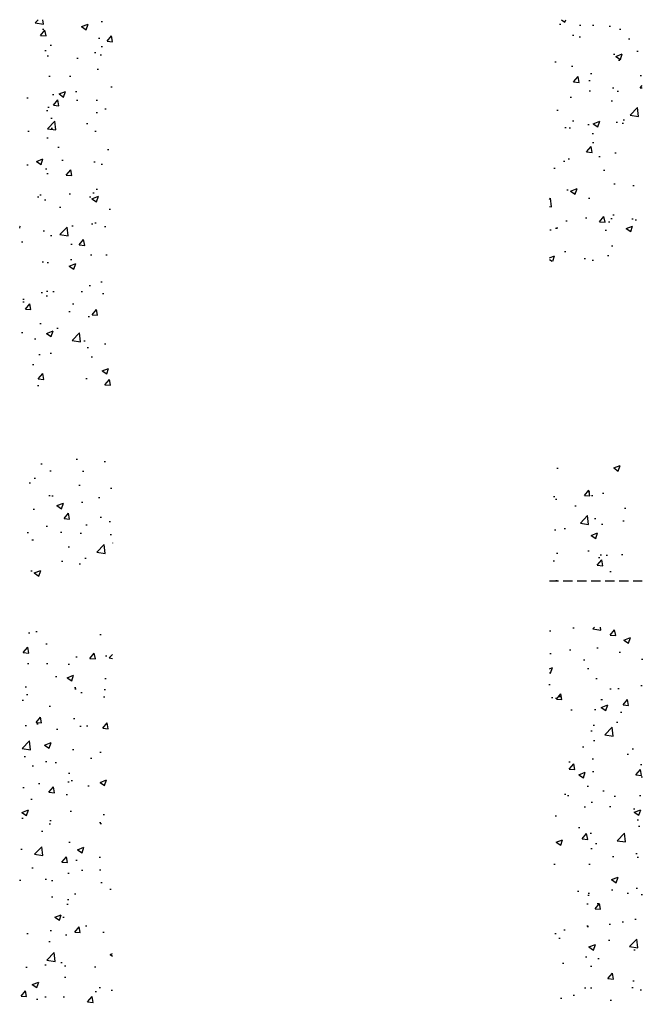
# Model space of a CAD drawing. Extents: x -7650383 to 4934791, y -137560 to 1826789.
# Tile 84 of 122: x -102500 to -89100, y 994312 to 1015512. Entities that reach past the tile are written whole.
import ezdxf

# ---------------------------------------------------------------- set-up
doc = ezdxf.new("R2010")
doc.units = 0
doc.header["$LTSCALE"] = 800
doc.header["$MEASUREMENT"] = 0
doc.linetypes.add('HIDDEN', pattern=[0.375, 0.25, -0.125])
doc.layers.add('HATCH', color=9, linetype='CONTINUOUS')
doc.layers.add('Opening', color=30, linetype='CONTINUOUS')

msp = doc.modelspace()

# ---------------------------------------------------------------- hatches: boundary and pattern name
at = {"layer": 'HATCH'}
h = msp.add_hatch(dxfattribs=at)
h.set_pattern_fill('AR-CONC', color=256, scale=200, style=0)
h.set_pattern_definition([(50, (-144299.8, 1052911.9), (1434.52, -125.504), [150, -1650]), (355, (-144299.8, 1052911.9), (-277.503, 1504.384), [120, -1320]), (100.4514, (-144180.2, 1052901.4), (1157.019, 1378.88), [127.48, -1402.284]), (46.1842, (-144299.8, 1053311.9), (2134.482, -331.038), [225, -2475]), (96.6356, (-144122, 1053284.3), (1869.325, 1948.236), [191.22, -2103.426]), (351.1842, (-144299.8, 1053312), (1869.324, 1948.24), [180, -1980]), (21, (-144099.8, 1053211.9), (1193.814, -805.238), [150, -1650]), (326, (-144099.8, 1053211.9), (486.63, 1450.3), [120, -1320]), (71.4514, (-144000.3, 1053144.8), (1680.445, 645.06), [127.48, -1402.284]), (37.5, (-144299.8, 1052911.9), (24.3197, 665.7877), [0, -1304, 0, -1340, 0, -1325]), (7.5, (-144299.8, 1052911.9), (526.139, 788.8234), [0, -764, 0, -1274, 0, -505]), (327.5, (-144745.8, 1052911.9), (1067.645, -45.1097), [0, -500, 0, -1560, 0, -2070]), (317.5, (-144945.8, 1052911.9), (1166.372, 200.21), [0, -650, 0, -1036, 0, -1470])])
h.paths.add_polyline_path([(-91099.8, 1010311.9), (-89099.8, 1010311.9), (-89099.8, 1015511.9), (-91099.8, 1015511.9)])
h.paths.add_polyline_path([(-91099.8, 1003431.9), (-89099.8, 1003431.9), (-89099.8, 1005911.9), (-91099.8, 1005911.9)])
h.paths.add_polyline_path([(-89099.8, 1002431.9), (-91099.8, 1002431.9), (-91099.8, 994311.9), (-89099.8, 994311.9)])
h.paths.add_polyline_path([(-100499.8, 1002381.9), (-102499.8, 1002381.9), (-102499.8, 994311.9), (-100499.8, 994311.9)])
h.paths.add_polyline_path([(-100499.8, 1006211.9), (-102499.8, 1006211.9), (-102499.8, 1003481.9), (-100499.8, 1003481.9)])
h.paths.add_polyline_path([(-102499.8, 1007611.9), (-100499.8, 1007611.9), (-100499.8, 1015511.9), (-102499.8, 1015511.9)])

# ---------------------------------------------------------------- linework, layer by layer
at = {"layer": 'Opening', "linetype": 'HIDDEN'}
msp.add_line((-91099.7, 1003431.9), (-89099.7, 1003431.9), dxfattribs=at)

doc.saveas('drawing.dxf')
